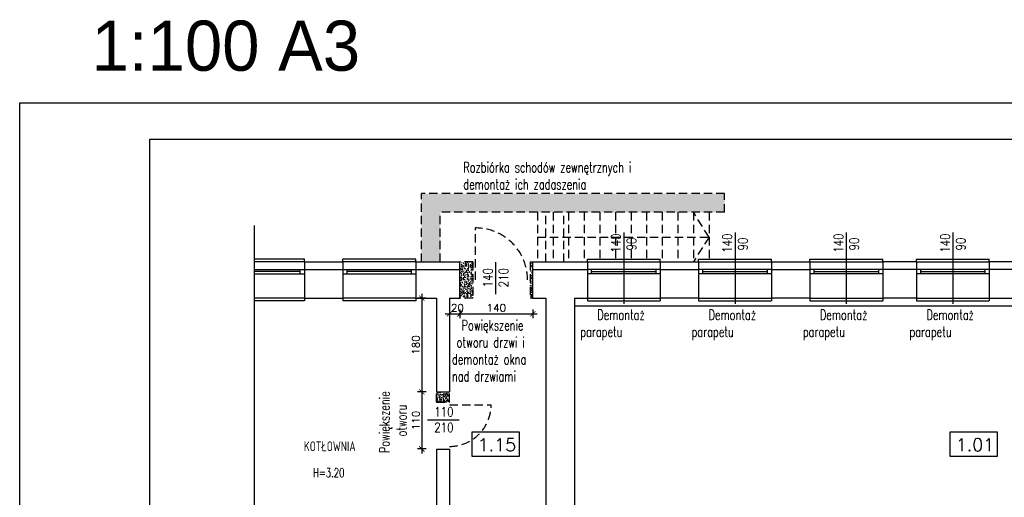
# Model space of a CAD drawing. Header units: millimetres. Extents: x 31969 to 285678, y -69766 to -5517.
# Tile 3 of 37: x 139861 to 141755, y -13246 to -12328. Entities that reach past the tile are written whole.
import ezdxf
from ezdxf.lldxf.tags import DXFTag

# ---------------------------------------------------------------- set-up
doc = ezdxf.new("R2010")
doc.units = ezdxf.units.MM
doc.linetypes.add('KRE_16_8', pattern=[24, 16, -8])
for name, color, linetype in [('a-izolacja 1', 3, 'Continuous'), ('a-opis 1', 3, 'Continuous'), ('a-opis 2', 1, 'Continuous'), ('a-opis 3', 15, 'Continuous'), ('a-opis stolarki 1', 3, 'Continuous'), ('a-ramka', 7, 'Continuous'), ('a-stolarka okienna', 3, 'Continuous'), ('a-szkło', 4, 'Continuous'), ('a-wyburzenia i rozbiórki', 152, 'KRE_16_8'), ('a-wymiary', 11, 'Continuous'), ('a-ściany istniejące murowane', 6, 'Continuous')]:
    doc.layers.add(name, color=color, linetype=linetype)
doc.layers.add('a-pomocnicza', color=42, linetype='Continuous', plot=False)
doc.styles.add('MAREK', font='simplex.shx')
doc.styles.add('RS01507', font='romans.shx', dxfattribs={"width": 0.7, "height": 0.15})
doc.styles.add('STYLE2', font='txt')
doc.styles.add('WYMIAR', font='romans.shx', dxfattribs={"width": 0.8})
tags = doc.linetypes.add('DASHED', pattern=[0.75, 0.5, -0.25]).pattern_tags.tags
tags[6:7] = [DXFTag(74, 4), DXFTag(75, 0), DXFTag(340, '0'), DXFTag(46, 1.0), DXFTag(50, 0.0), DXFTag(44, 0.0), DXFTag(45, 0.0)]
tags[4:5] = [DXFTag(74, 4), DXFTag(75, 0), DXFTag(340, '0'), DXFTag(46, 1.0), DXFTag(50, 0.0), DXFTag(44, 0.0), DXFTag(45, 0.0)]
doc.dimstyles.new('MAREK', dxfattribs={"dimscale": 0.85, "dimtxt": 17, "dimasz": 12, "dimexe": 10, "dimexo": 0.625, "dimgap": 5, "dimtad": 1, "dimdec": 1, "dimdsep": 46, "dimtxsty": 'MAREK', "dimblk1": 'ARCHTICK', "dimblk2": 'ARCHTICK', "dimsah": 1, "dimcen": 2.5, "dimdle": 10, "dimadec": 0, "dimazin": 0, "dimtfac": 1, "dimtdec": 1, "dimtmove": 1, "dimatfit": 3, "dimldrblk": 'ARCHTICK', "dimfxl": 0, "dimtolj": 1, "dimtzin": 0, "dimarcsym": 0})

# ---------------------------------------------------------------- blocks, each defined once
blk = doc.blocks.new('_ARCHTICK')
at = {"color": 0, "linetype": 'ByBlock', "const_width": 0.15}
blk.add_lwpolyline([(-0.5, -0.5), (0.5, 0.5)], dxfattribs=at)
blk = doc.blocks.new('*D134')
at = {"layer": 'a-wymiary', "color": 0, "lineweight": -2, "ltscale": 100}
for p, q in [((140634.8, -12855.1), (140634.8, -13052.1)), ((140643.3, -12863.6), (140626.3, -12863.6)), ((140643.3, -13043.6), (140626.3, -13043.6))]:
    blk.add_line(p, q, dxfattribs=at)
at = {"layer": 'DEFPOINTS', "color": 0, "ltscale": 100}
for p in [(140663.1, -12863.6), (140634.8, -13043.6), (140663.1, -13043.6)]:
    blk.add_point(p, dxfattribs=at)
at = {"layer": 'a-wymiary', "color": 0, "lineweight": -2, "ltscale": 100, "xscale": 10.2, "yscale": 10.2, "zscale": 10.2}
for p, rotation in [((140634.8, -12863.6), 90), ((140634.8, -13043.6), 270)]:
    blk.add_blockref('_ARCHTICK', p, dxfattribs=dict(at, rotation=rotation))
at = {"layer": 'a-wymiary', "color": 0, "ltscale": 100, "insert": (140623.3, -12953.6), "char_height": 14.45, "attachment_point": 5, "rotation": 90, "style": 'MAREK'}
blk.add_mtext('\\A1;180', dxfattribs=at)
blk = doc.blocks.new('*D135')
at = {"layer": 'a-wymiary', "color": 0, "lineweight": -2, "ltscale": 100}
for p, q in [((140643.3, -13043.6), (140626.3, -13043.6)), ((140634.8, -13035.1), (140634.8, -13162.1)), ((140643.3, -13153.6), (140626.3, -13153.6))]:
    blk.add_line(p, q, dxfattribs=at)
at = {"layer": 'DEFPOINTS', "color": 0, "ltscale": 100}
for p in [(140663.1, -13043.6), (140634.8, -13153.6), (140663.1, -13153.6)]:
    blk.add_point(p, dxfattribs=at)
at = {"layer": 'a-wymiary', "color": 0, "lineweight": -2, "ltscale": 100, "xscale": 10.2, "yscale": 10.2, "zscale": 10.2}
for p, rotation in [((140634.8, -13043.6), 90), ((140634.8, -13153.6), 270)]:
    blk.add_blockref('_ARCHTICK', p, dxfattribs=dict(at, rotation=rotation))
at = {"layer": 'a-wymiary', "color": 0, "ltscale": 100, "insert": (140623.3, -13098.6), "char_height": 14.45, "attachment_point": 5, "rotation": 90, "style": 'MAREK'}
blk.add_mtext('\\A1;110', dxfattribs=at)
blk = doc.blocks.new('*D144')
at = {"layer": 'a-wymiary', "color": 0, "lineweight": -2, "ltscale": 100}
for p, q in [((140679.6, -12893.7), (140716.6, -12893.7)), ((140688.1, -12885.2), (140688.1, -12902.2)), ((140708.1, -12885.2), (140708.1, -12902.2))]:
    blk.add_line(p, q, dxfattribs=at)
at = {"layer": 'DEFPOINTS', "color": 0, "ltscale": 100}
for p in [(140688.1, -12863.6), (140708.1, -12863.6), (140708.1, -12893.7)]:
    blk.add_point(p, dxfattribs=at)
at = {"layer": 'a-wymiary', "color": 0, "lineweight": -2, "ltscale": 100, "xscale": 10.2, "yscale": 10.2, "zscale": 10.2, "rotation": 180}
blk.add_blockref('_ARCHTICK', (140688.1, -12893.7), dxfattribs=at)
at = {"layer": 'a-wymiary', "color": 0, "lineweight": -2, "ltscale": 100, "xscale": 10.2, "yscale": 10.2, "zscale": 10.2}
blk.add_blockref('_ARCHTICK', (140708.1, -12893.7), dxfattribs=at)
at = {"layer": 'a-wymiary', "color": 0, "ltscale": 100, "insert": (140703.1, -12882.3), "char_height": 14.45, "attachment_point": 5, "style": 'MAREK'}
blk.add_mtext('\\A1;20', dxfattribs=at)
blk = doc.blocks.new('*D145')
at = {"layer": 'a-wymiary', "color": 0, "lineweight": -2, "ltscale": 100}
for p, q in [((140699.6, -12893.7), (140856.6, -12893.7)), ((140708.1, -12885.2), (140708.1, -12902.2)), ((140848.1, -12885.2), (140848.1, -12902.2))]:
    blk.add_line(p, q, dxfattribs=at)
at = {"layer": 'DEFPOINTS', "color": 0, "ltscale": 100}
for p in [(140708.1, -12863.6), (140848.1, -12863.6), (140848.1, -12893.7)]:
    blk.add_point(p, dxfattribs=at)
at = {"layer": 'a-wymiary', "color": 0, "lineweight": -2, "ltscale": 100, "xscale": 10.2, "yscale": 10.2, "zscale": 10.2, "rotation": 180}
blk.add_blockref('_ARCHTICK', (140708.1, -12893.7), dxfattribs=at)
at = {"layer": 'a-wymiary', "color": 0, "lineweight": -2, "ltscale": 100, "xscale": 10.2, "yscale": 10.2, "zscale": 10.2}
blk.add_blockref('_ARCHTICK', (140848.1, -12893.7), dxfattribs=at)
at = {"layer": 'a-wymiary', "color": 0, "ltscale": 100, "insert": (140778.1, -12882.3), "char_height": 14.45, "attachment_point": 5, "style": 'MAREK'}
blk.add_mtext('\\A1;140', dxfattribs=at)

msp = doc.modelspace()

# ---------------------------------------------------------------- hatches: boundary and pattern name
at = {"layer": 'a-wyburzenia i rozbiórki'}
h = msp.add_hatch(dxfattribs=at)
h.set_pattern_fill('AR-CONC', color=256, scale=0.05, style=0)
h.paths.add_polyline_path([(140634.07, -12662.63), (140634.07, -12793.63), (140670.07, -12793.63), (140670.07, -12698.63), (141217.07, -12698.63), (141217.07, -12662.63)])
h = msp.add_hatch(dxfattribs=at)
h.set_pattern_fill('AR-CONC', color=256, scale=0.05, style=0)
h.paths.add_polyline_path([(140848.07, -12863.63), (140848.07, -12793.63), (140843.07, -12793.63), (140843.07, -12863.63)])
h.paths.add_polyline_path([(140733.07, -12793.63), (140708.07, -12793.63), (140708.07, -12863.63), (140733.07, -12863.63)])
h = msp.add_hatch(dxfattribs=at)
h.set_pattern_fill('AR-CONC', color=256, scale=0.05, style=0)
h.paths.add_polyline_path([(140688.07, -13043.63), (140663.07, -13043.63), (140663.07, -13063.63), (140688.07, -13063.63)])

# ---------------------------------------------------------------- linework, layer by layer
at = {"layer": 'a-izolacja 1'}
for p, q in [((140409.07, -12808.63), (140483.07, -12808.63)), ((140623.07, -12808.63), (140708.07, -12808.63)), ((140848.07, -12808.63), (140953.07, -12808.63)), ((141093.07, -12808.63), (141167.07, -12808.63)), ((141307.07, -12808.63), (141381.07, -12808.63)), ((141586.07, -12808.63), (141521.07, -12808.63)), ((141834.07, -12808.63), (141726.07, -12808.63))]:
    msp.add_line(p, q, dxfattribs=at)
at = {"layer": 'a-opis 3'}
for points in [[(140822.51, -13121.26), (140730.6, -13121.26), (140730.6, -13167.49), (140822.51, -13167.49)], [(141741.97, -13121.26), (141650.05, -13121.26), (141650.05, -13167.49), (141741.97, -13167.49)]]:
    msp.add_lwpolyline(points, close=True, dxfattribs=at)
at = {"layer": 'a-opis stolarki 1'}
for p, q in [((141023.07, -12737.42), (141023.07, -12874.54)), ((141237.07, -12737.42), (141237.07, -12874.54)), ((141451.07, -12737.42), (141451.07, -12874.54)), ((141656.07, -12737.42), (141656.07, -12874.54)), ((140776.87, -12856), (140776.87, -12794.71)), ((140645.49, -13097.29), (140706.78, -13097.29))]:
    msp.add_line(p, q, dxfattribs=at)
at = {"layer": 'a-ramka', "ltscale": 0.5}
for points in [[(144061.38, -15458.17), (139861.38, -15458.17), (139861.38, -12488.17), (144061.38, -12488.17)], [(140111.38, -12558.17), (143991.38, -12558.17), (143991.38, -15388.17), (140111.38, -15388.17)]]:
    msp.add_lwpolyline(points, close=True, dxfattribs=at)
at = {"layer": 'a-stolarka okienna', "ltscale": 40}
for p, q in [((140409.07, -12788.63), (140313.07, -12788.63)), ((140409.07, -12793.63), (140409.07, -12788.63)), ((140483.07, -12793.63), (140483.07, -12788.63)), ((140623.07, -12788.63), (140483.07, -12788.63)), ((140623.07, -12793.63), (140623.07, -12788.63)), ((140953.07, -12793.63), (140953.07, -12788.63)), ((140953.07, -12788.63), (141093.07, -12788.63)), ((141093.07, -12793.63), (141093.07, -12788.63)), ((141167.07, -12793.63), (141167.07, -12788.63)), ((141167.07, -12788.63), (141307.07, -12788.63)), ((141307.07, -12793.63), (141307.07, -12788.63)), ((141381.07, -12793.63), (141381.07, -12788.63)), ((141381.07, -12788.63), (141521.07, -12788.63)), ((141521.07, -12793.63), (141521.07, -12788.63)), ((141586.07, -12793.63), (141586.07, -12788.63)), ((141586.07, -12788.63), (141726.07, -12788.63)), ((141726.07, -12793.63), (141726.07, -12788.63)), ((140409.07, -12868.63), (140313.07, -12868.63)), ((140409.07, -12863.63), (140409.07, -12868.63)), ((140483.07, -12863.63), (140483.07, -12868.63)), ((140623.07, -12868.63), (140483.07, -12868.63)), ((140623.07, -12863.63), (140623.07, -12868.63)), ((140953.07, -12863.63), (140953.07, -12868.63)), ((140953.07, -12868.63), (141093.07, -12868.63)), ((141093.07, -12863.63), (141093.07, -12868.63)), ((141167.07, -12863.63), (141167.07, -12868.63)), ((141167.07, -12868.63), (141307.07, -12868.63)), ((141307.07, -12863.63), (141307.07, -12868.63)), ((141381.07, -12863.63), (141381.07, -12868.63)), ((141381.07, -12868.63), (141521.07, -12868.63)), ((141521.07, -12863.63), (141521.07, -12868.63)), ((141586.07, -12863.63), (141586.07, -12868.63)), ((141586.07, -12868.63), (141726.07, -12868.63)), ((141726.07, -12863.63), (141726.07, -12868.63))]:
    msp.add_line(p, q, dxfattribs=at)
at = {"layer": 'a-stolarka okienna', "linetype": 'DASHED', "lineweight": 25, "ltscale": 20}
for p, q in [((140409.07, -12793.63), (140313.07, -12793.63)), ((140623.07, -12793.63), (140483.07, -12793.63)), ((140953.07, -12793.63), (141093.07, -12793.63)), ((141167.07, -12793.63), (141307.07, -12793.63)), ((141381.07, -12793.63), (141521.07, -12793.63)), ((141586.07, -12793.63), (141726.07, -12793.63)), ((140409.07, -12863.63), (140313.07, -12863.63)), ((140623.07, -12863.63), (140483.07, -12863.63)), ((140953.07, -12863.63), (141093.07, -12863.63)), ((141167.07, -12863.63), (141307.07, -12863.63)), ((141381.07, -12863.63), (141521.07, -12863.63)), ((141586.07, -12863.63), (141726.07, -12863.63))]:
    msp.add_line(p, q, dxfattribs=at)
at = {"layer": 'a-stolarka okienna'}
for p, q in [((140313.07, -12808.63), (140409.07, -12808.63)), ((140313.07, -12816.63), (140408.85, -12816.63)), ((140400.85, -12816.63), (140400.85, -12808.63)), ((140483.07, -12808.63), (140623.07, -12808.63)), ((140483.07, -12816.63), (140622.85, -12816.63)), ((140490.85, -12816.63), (140490.85, -12808.63)), ((140614.85, -12816.63), (140614.85, -12808.63)), ((141093.07, -12808.63), (140953.07, -12808.63)), ((141093.07, -12816.63), (140953.3, -12816.63)), ((140961.3, -12816.63), (140961.3, -12808.63)), ((141085.3, -12816.63), (141085.3, -12808.63)), ((141307.07, -12808.63), (141167.07, -12808.63)), ((141307.07, -12816.63), (141167.3, -12816.63)), ((141175.3, -12816.63), (141175.3, -12808.63)), ((141299.3, -12816.63), (141299.3, -12808.63)), ((141521.07, -12808.63), (141381.07, -12808.63)), ((141521.07, -12816.63), (141381.3, -12816.63)), ((141389.3, -12816.63), (141389.3, -12808.63)), ((141513.3, -12816.63), (141513.3, -12808.63)), ((141726.07, -12808.63), (141586.07, -12808.63)), ((141726.07, -12816.63), (141586.3, -12816.63)), ((141594.3, -12816.63), (141594.3, -12808.63)), ((141718.3, -12816.63), (141718.3, -12808.63))]:
    msp.add_line(p, q, dxfattribs=at)
at = {"layer": 'a-stolarka okienna', "linetype": 'DASHED', "lineweight": 25, "ltscale": 40}
msp.add_line((140928.07, -12878.63), (143121.07, -12878.63), dxfattribs=at)
at = {"layer": 'a-szkło', "ltscale": 2}
for p, q in [((140400.85, -12812.63), (140313.07, -12812.63)), ((140614.85, -12812.63), (140490.85, -12812.63)), ((140961.3, -12812.63), (141085.3, -12812.63)), ((141175.3, -12812.63), (141299.3, -12812.63)), ((141389.3, -12812.63), (141513.3, -12812.63)), ((141594.3, -12812.63), (141718.3, -12812.63))]:
    msp.add_line(p, q, dxfattribs=at)
at = {"layer": 'a-wyburzenia i rozbiórki'}
for p, q in [((140634.07, -12793.63), (140634.07, -12662.63)), ((141217.07, -12662.63), (140634.07, -12662.63)), ((141217.07, -12698.63), (141217.07, -12662.63)), ((140670.07, -12793.63), (140670.07, -12698.63)), ((141217.07, -12698.63), (140670.07, -12698.63)), ((140857.07, -12698.63), (140857.07, -12793.63)), ((140873.07, -12793.63), (140873.07, -12698.63)), ((140887.07, -12698.63), (140887.07, -12793.63)), ((140908.07, -12793.63), (140908.07, -12698.63)), ((140917.07, -12698.63), (140917.07, -12793.63)), ((140947.07, -12698.63), (140947.07, -12793.63)), ((140977.07, -12698.63), (140977.07, -12793.63)), ((141007.07, -12698.63), (141007.07, -12793.63)), ((141037.07, -12698.63), (141037.07, -12793.63)), ((141067.07, -12698.63), (141067.07, -12793.63)), ((141097.07, -12698.63), (141097.07, -12793.63)), ((141127.07, -12698.63), (141127.07, -12793.63)), ((141157.07, -12698.63), (141157.07, -12793.63)), ((141187.07, -12746.13), (141157.07, -12698.63)), ((141187.07, -12698.63), (141187.07, -12793.63)), ((140738.07, -12828.63), (140738.07, -12728.63)), ((140857.07, -12746.13), (141187.07, -12746.13)), ((141187.07, -12746.13), (141157.07, -12793.63)), ((140733.07, -12793.63), (140708.07, -12793.63)), ((140733.07, -12793.63), (140733.07, -12863.63)), ((140843.07, -12793.63), (140843.07, -12863.63)), ((140843.07, -12793.63), (140848.07, -12793.63)), ((140733.07, -12863.63), (140708.07, -12863.63)), ((140848.07, -12863.63), (140843.07, -12863.63)), ((140663.07, -13063.63), (140663.07, -13043.63)), ((140688.07, -13063.63), (140688.07, -13043.63)), ((140663.07, -13063.63), (140688.07, -13063.63)), ((140688.07, -13068.63), (140768.07, -13068.63))]:
    msp.add_line(p, q, dxfattribs=at)
for centre, radius, start, end in [((140738.07, -12828.63), 100, 0, 90), ((140688.07, -13068.63), 80, 270, 0)]:
    msp.add_arc(centre, radius, start, end, dxfattribs=at)
at = {"layer": 'a-ściany istniejące murowane'}
for p, q in [((140313.07, -14004.63), (140313.07, -12723.63)), ((140409.07, -12793.63), (140483.07, -12793.63)), ((140409.07, -12793.63), (140409.07, -12863.63)), ((140483.07, -12793.63), (140483.07, -12863.63)), ((140623.07, -12793.63), (140708.07, -12793.63)), ((140623.07, -12793.63), (140623.07, -12863.63)), ((140708.07, -12863.63), (140708.07, -12793.63)), ((140848.07, -12793.63), (140953.07, -12793.63)), ((140848.07, -12863.63), (140848.07, -12793.63)), ((140953.07, -12793.63), (140953.07, -12863.63)), ((141093.07, -12793.63), (141093.07, -12863.63)), ((141093.07, -12793.63), (141167.07, -12793.63)), ((141167.07, -12793.63), (141167.07, -12863.63)), ((141307.07, -12793.63), (141307.07, -12863.63)), ((141307.07, -12793.63), (141381.07, -12793.63)), ((141381.07, -12793.63), (141381.07, -12863.63)), ((141521.07, -12793.63), (141521.07, -12863.63)), ((141586.07, -12793.63), (141521.07, -12793.63)), ((141586.07, -12793.63), (141586.07, -12863.63)), ((141726.07, -12793.63), (141726.07, -12863.63)), ((141834.07, -12793.63), (141726.07, -12793.63)), ((140409.07, -12863.63), (140483.07, -12863.63)), ((140623.07, -12863.63), (140663.07, -12863.63)), ((140663.07, -12863.63), (140663.07, -13043.63)), ((140688.07, -12863.63), (140708.07, -12863.63)), ((140688.07, -12863.63), (140688.07, -13043.63)), ((140848.07, -12863.63), (140873.07, -12863.63)), ((140873.07, -12863.63), (140873.07, -13416.63)), ((140928.07, -12863.63), (140953.07, -12863.63)), ((140928.07, -12863.63), (140928.07, -13416.63)), ((141167.07, -12863.63), (141093.07, -12863.63)), ((141381.07, -12863.63), (141307.07, -12863.63)), ((141586.07, -12863.63), (141521.07, -12863.63)), ((141726.07, -12863.63), (141834.07, -12863.63)), ((140663.07, -13043.63), (140688.07, -13043.63)), ((140663.07, -13153.63), (140663.07, -13416.63)), ((140663.07, -13153.63), (140688.07, -13153.63)), ((140688.07, -13153.63), (140688.07, -13416.63))]:
    msp.add_line(p, q, dxfattribs=at)

# ---------------------------------------------------------------- texts
at = {"layer": 'a-opis 1', "ltscale": 40, "style": 'RS01507', "width": 0.7}
for s, height, p in [('KOTŁOWNIA', 18.813, (140407.78, -13157.79)), (' H=3.20', 17.103, (140417.14, -13207.7))]:
    msp.add_text(s, height=height, dxfattribs=at).set_placement(p)
at = {"layer": 'a-opis 2', "ltscale": 40, "char_height": 19.613, "attachment_point": 7, "style": 'RS01507'}
for s, width, insert in [('Rozbiórka schodów zewnętrznych i demontaż ich zadaszenia', 351.2848, (140714.54, -12654.6)), ('{\\Fromans.shx;\\W1.38130; }Powiększenie\\P{\\Fromans.shx;\\W0.66702; }otworu drzwi i {\\Fromans.shx;\\W0.66702; }demontaż okna {\\Fromans.shx;\\W0.66702; }nad drzwiami', 170.6427, (140692.73, -13023.63))]:
    msp.add_mtext_dynamic_manual_height_columns(s, width=width, gutter_width=12.5, heights=[0], dxfattribs=dict(at, insert=insert))
at = {"layer": 'a-opis 2', "ltscale": 40, "char_height": 19.613, "width": 168.9019, "attachment_point": 7, "style": 'RS01507'}
for insert in [(140939.45, -12944.56), (141153.45, -12944.56), (141367.45, -12944.56), (141572.45, -12944.56)]:
    msp.add_mtext('{\\Fromans.shx;\\W2.43695; }Demontaż {\\Fromans.shx;\\W2.43695; }parapetu', dxfattribs=dict(at, insert=insert))
at = {"layer": 'a-opis 2', "ltscale": 40, "insert": (140605.51, -13169.1), "char_height": 19.613, "attachment_point": 7, "rotation": 90, "style": 'RS01507'}
msp.add_mtext_dynamic_manual_height_columns('{\\Fromans.shx;\\W0.55270; }Powiększenie\\P{\\Fromans.shx;\\W2.93365; }otworu', width=147.8908, gutter_width=12.5, heights=[0], dxfattribs=at)
at = {"layer": 'a-opis 3', "style": 'MAREK'}
for s, p in [('1.15', (140742.07, -13157.79)), ('1.01', (141661.53, -13157.79))]:
    msp.add_text(s, height=24.659, dxfattribs=at).set_placement(p)
at = {"layer": 'a-opis stolarki 1', "char_height": 18, "width": 35.8438, "attachment_point": 7, "rotation": 90, "style": 'WYMIAR'}
for s, insert in [('{\\Fromans.shx;\\W1.24457; }\\P140\\P{\\Fromans.shx;\\W0.29219; }90', (141047.05, -12776.41)), ('{\\Fromans.shx;\\W1.24457; }\\P140\\P{\\Fromans.shx;\\W0.29219; }90', (141261.05, -12776.41)), ('{\\Fromans.shx;\\W1.24457; }\\P140\\P{\\Fromans.shx;\\W0.29219; }90', (141475.05, -12776.41)), ('{\\Fromans.shx;\\W1.24457; }\\P140\\P{\\Fromans.shx;\\W0.29219; }90', (141680.05, -12776.41)), ('{\\Fromans.shx;\\W1.24457; }\\P140\\P210', (140800.74, -12842.78))]:
    msp.add_mtext(s, dxfattribs=dict(at, insert=insert))
at = {"layer": 'a-opis stolarki 1', "insert": (140658.71, -13121.16), "char_height": 18, "width": 35.8438, "attachment_point": 7, "style": 'WYMIAR'}
msp.add_mtext('{\\Fromans.shx;\\W1.24457; }\\P110\\P210', dxfattribs=at)
at = {"layer": 'a-pomocnicza', "ltscale": 2, "insert": (139999.78, -12330.02), "char_height": 64.2978, "width": 1749.1512, "attachment_point": 1, "style": 'STYLE2'}
msp.add_mtext('{\\H1.50000x;1:100 A3}', dxfattribs=at)

# ---------------------------------------------------------------- dimensions: what is measured, and where the dimension line sits
at = {"layer": 'a-wymiary', "ltscale": 100}
for base, p1, p2, picture, middle in [((140634.81, -13043.63), (140663.07, -12863.63), (140663.07, -13043.63), '*D134', (140623.34, -12953.63)), ((140634.81, -13153.63), (140663.07, -13043.63), (140663.07, -13153.63), '*D135', (140623.34, -13098.63))]:
    dim = msp.add_linear_dim(base=base, p1=p1, p2=p2, angle=90, dimstyle='MAREK', dxfattribs=at)
    dim.commit()
    dim.dimension.update_dxf_attribs({"geometry": picture, "text_midpoint": middle})
dim = msp.add_linear_dim(base=(140708.07, -12893.74), p1=(140688.07, -12863.63), p2=(140708.07, -12863.63), dimstyle='MAREK', dxfattribs=at)
dim.commit()
dim.dimension.update_dxf_attribs({"geometry": '*D144', "text_midpoint": (140703.07, -12893.74), "dimtype": 160})
dim = msp.add_linear_dim(base=(140848.07, -12893.74), p1=(140708.07, -12863.63), p2=(140848.07, -12863.63), dimstyle='MAREK', dxfattribs=at)
dim.commit()
dim.dimension.update_dxf_attribs({"geometry": '*D145', "text_midpoint": (140778.07, -12882.27)})

doc.saveas('drawing.dxf')
